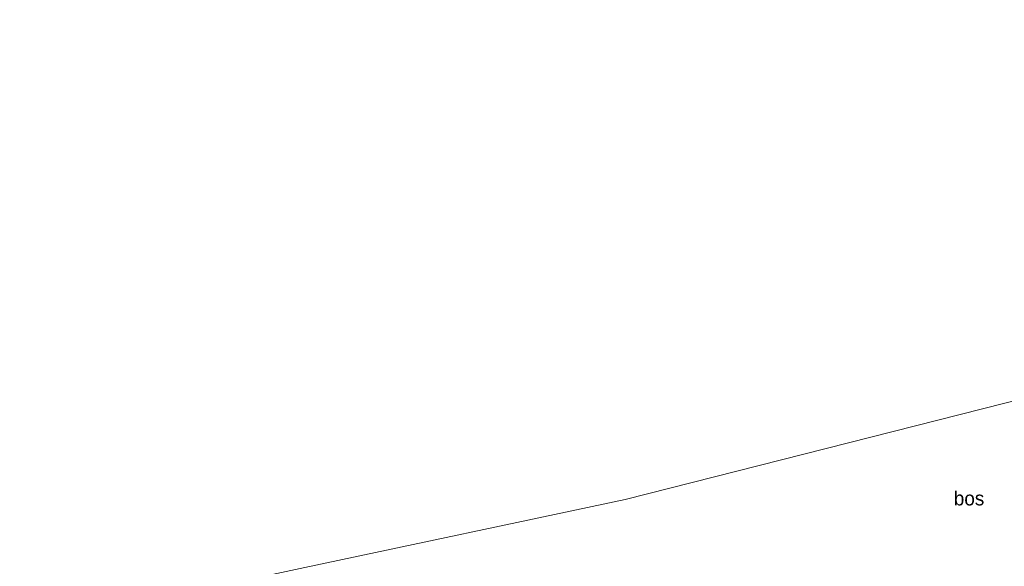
# Model space of a CAD drawing. Header units: millimetres. Extents: x 180000 to 190000, y 466229 to 468626.
# Tile 65 of 202: x 182491 to 182665, y 468255 to 468352. Entities that reach past the tile are written whole.
import ezdxf
from ezdxf.enums import TextEntityAlignment as Align

# ---------------------------------------------------------------- set-up
doc = ezdxf.new("R2010")
doc.units = ezdxf.units.MM
doc.layers.add('bp-b5-bos', color=93, linetype='Continuous', lineweight=18)
doc.layers.add('kd-bs-opnamedtmgrens', color=173, linetype='Continuous', lineweight=18)
doc.styles.add('rtw_iso', font='iso-rtw.shx')

# ---------------------------------------------------------------- blocks, each defined once
blk = doc.blocks.new('d33az_ACAD_1_FMEBLOCK145')
at = {"layer": 'bp-b5-bos'}
blk.add_polyline3d([(-70.26, -10.24, 37.08), (-13.6, 1.78, 37.8), (65.44, 21.82, 37.81)], dxfattribs=at)
blk = doc.blocks.new('dtbattr-r')
at = {"style": 'rtw_iso'}
blk.add_attdef('TAG', text='', height=2.5, dxfattribs=at).set_placement((0, 0), align=Align.MIDDLE_CENTER)

msp = doc.modelspace()

# ---------------------------------------------------------------- linework, layer by layer
at = {"layer": 'kd-bs-opnamedtmgrens'}
for points in [[(182699.22, 468351.89, 37.82), (182695.07, 468347.03, 37.73), (182692.36, 468339.01, 37.62), (182677.19, 468287.04, 37.81), (182598.15, 468266.99, 37.8)], [(182491.01, 468244.2, 36.66), (182541.49, 468254.98, 37.08), (182598.15, 468266.99, 37.8)]]:
    msp.add_polyline3d(points, dxfattribs=at)

# ---------------------------------------------------------------- block references
at = {"layer": 'bp-b5-bos'}
msp.add_blockref('d33az_ACAD_1_FMEBLOCK145', (182611.75, 468265.22), dxfattribs=at)
ref = msp.add_blockref('dtbattr-r', (182656.31, 468265.22, 37.83), dxfattribs=at)
ref.add_attrib('TAG', 'bos', dxfattribs={"layer": '0', "height": 2.5, "style": 'rtw_iso'}).set_placement((182656.31, 468265.22, 37.83), align=Align.BOTTOM_LEFT)

doc.saveas('drawing.dxf')
